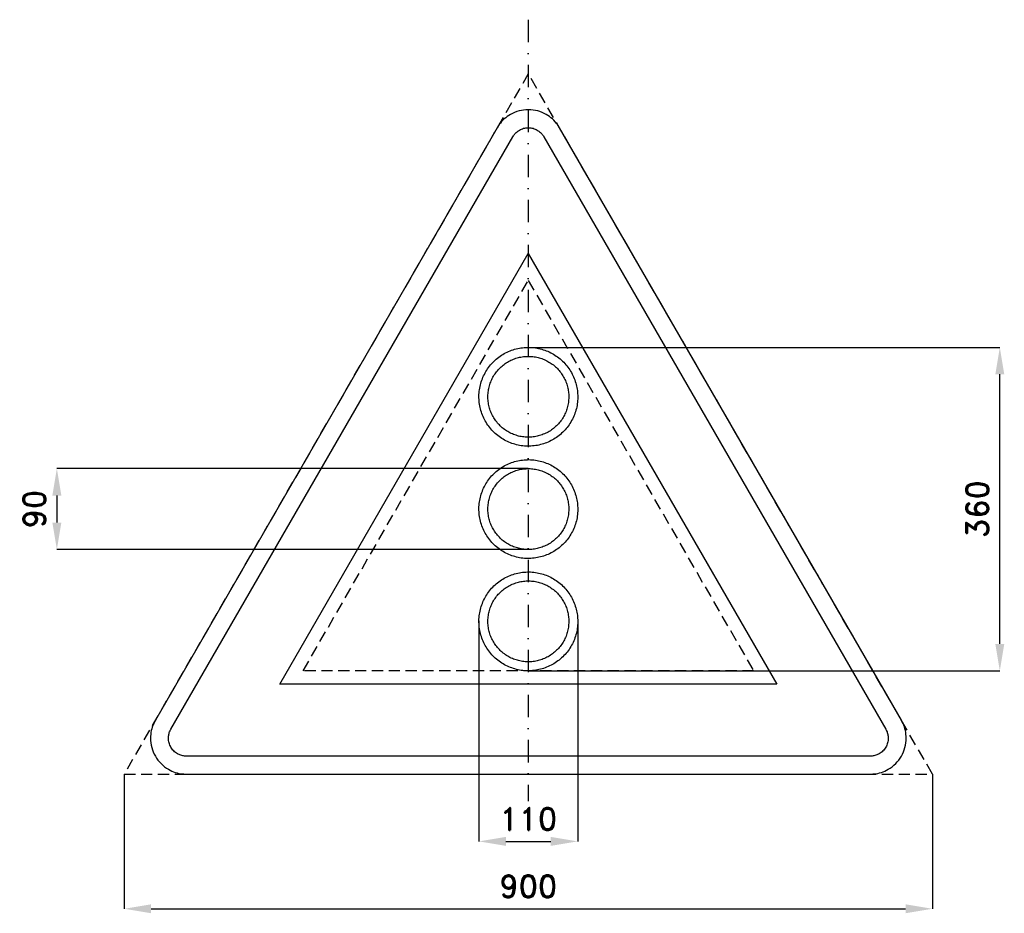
# Model space of a CAD drawing. Header units: millimetres. Extents: x -146 to 951, y -155 to 840.
import ezdxf

# ---------------------------------------------------------------- set-up
doc = ezdxf.new("R2010")
doc.units = ezdxf.units.MM
doc.header["$LTSCALE"] = 5
doc.linetypes.add('ČERCHOVANÁX2', pattern=[2, 1, -0.5, 0, -0.5])
doc.linetypes.add('ČÁRKOVANÁX2', pattern=[1.5, 1, -0.5])
doc.layers.add('Kóty', color=2, linetype='Continuous')
doc.layers.add('Značka', color=7, linetype='Continuous')
doc.styles.get("Standard").update_dxf_attribs({"font": 'romand.shx', "height": 25})
doc.dimstyles.get("Standard").update_dxf_attribs({"dimtxt": 25, "dimasz": 30, "dimexe": 0.18, "dimexo": 0.0625, "dimgap": 12.5, "dimtad": 1, "dimdec": 0, "dimzin": 0, "dimdsep": 46, "dimtxsty": 'Standard', "dimcen": 0.09, "dimadec": 0, "dimazin": 0, "dimtfac": 1, "dimtdec": 0, "dimtofl": 0, "dimtmove": 0, "dimatfit": 3, "dimfxl": 1, "dimtolj": 1, "dimtzin": 0, "dimarcsym": 0})

# ---------------------------------------------------------------- blocks, each defined once
blk = doc.blocks.new('*D0')
at = {"layer": 'Defpoints', "color": 0, "transparency": 16777216}
for p in [(365.7, 170.7), (475.7, 170), (475.7, -74.9)]:
    blk.add_point(p, dxfattribs=at)
at = {"layer": 'Kóty', "color": 0, "lineweight": -2, "transparency": 16777216}
for p, q in [((365.7, 170.7), (365.7, -75.1)), ((475.7, 169.9), (475.7, -75.1)), ((395.7, -74.9), (445.7, -74.9))]:
    blk.add_line(p, q, dxfattribs=at)
at = {"layer": 'Kóty', "color": 0, "transparency": 16777216}
for points in [[(395.7, -69.9), (395.7, -79.9), (365.7, -74.9)], [(445.7, -69.9), (445.7, -79.9), (475.7, -74.9)]]:
    blk.add_solid(points, dxfattribs=at)
at = {"layer": 'Kóty', "color": 0, "transparency": 16777216, "insert": (420.7, -49.9), "char_height": 25, "attachment_point": 5}
blk.add_mtext('\\A1;110', dxfattribs=at)
blk = doc.blocks.new('*D1')
at = {"layer": 'Defpoints', "color": 0, "transparency": 16777216}
for p in [(-29.3, 0.1), (870.7, 0.1), (870.7, -149.9)]:
    blk.add_point(p, dxfattribs=at)
at = {"layer": 'Kóty', "color": 0, "lineweight": -2, "transparency": 16777216}
for p, q in [((-29.3, 0), (-29.3, -150.1)), ((870.7, 0), (870.7, -150.1)), ((0.7, -149.9), (840.7, -149.9))]:
    blk.add_line(p, q, dxfattribs=at)
at = {"layer": 'Kóty', "color": 0, "transparency": 16777216}
for points in [[(0.7, -144.9), (0.7, -154.9), (-29.3, -149.9)], [(840.7, -144.9), (840.7, -154.9), (870.7, -149.9)]]:
    blk.add_solid(points, dxfattribs=at)
at = {"layer": 'Kóty', "color": 0, "transparency": 16777216, "insert": (420.7, -124.9), "char_height": 25, "attachment_point": 5}
blk.add_mtext('\\A1;900', dxfattribs=at)
blk = doc.blocks.new('*D2')
at = {"layer": 'Defpoints', "color": 0, "transparency": 16777216}
for p in [(421.4, 475), (945.7, 475), (420.3, 115)]:
    blk.add_point(p, dxfattribs=at)
at = {"layer": 'Kóty', "color": 0, "lineweight": -2, "transparency": 16777216}
for p, q in [((421.5, 475), (945.9, 475)), ((945.7, 145), (945.7, 445)), ((420.4, 115), (945.9, 115))]:
    blk.add_line(p, q, dxfattribs=at)
at = {"layer": 'Kóty', "color": 0, "transparency": 16777216}
for points in [[(940.7, 445), (950.7, 445), (945.7, 475)], [(940.7, 145), (950.7, 145), (945.7, 115)]]:
    blk.add_solid(points, dxfattribs=at)
at = {"layer": 'Kóty', "color": 0, "transparency": 16777216, "insert": (920.7, 295), "char_height": 25, "attachment_point": 5, "rotation": 90}
blk.add_mtext('\\A1;360', dxfattribs=at)
blk = doc.blocks.new('*D3')
at = {"layer": 'Defpoints', "color": 0, "transparency": 16777216}
for p in [(420.7, 340), (-104.3, 250), (420.1, 250)]:
    blk.add_point(p, dxfattribs=at)
at = {"layer": 'Kóty', "color": 0, "lineweight": -2, "transparency": 16777216}
for p, q in [((420.7, 340), (-104.5, 340)), ((-104.3, 310), (-104.3, 280)), ((420.1, 250), (-104.5, 250))]:
    blk.add_line(p, q, dxfattribs=at)
at = {"layer": 'Kóty', "color": 0, "transparency": 16777216}
for points in [[(-109.3, 310), (-99.3, 310), (-104.3, 340)], [(-109.3, 280), (-99.3, 280), (-104.3, 250)]]:
    blk.add_solid(points, dxfattribs=at)
at = {"layer": 'Kóty', "color": 0, "transparency": 16777216, "insert": (-129.3, 295), "char_height": 25, "attachment_point": 5, "rotation": 90}
blk.add_mtext('\\A1;90', dxfattribs=at)

msp = doc.modelspace()

# ---------------------------------------------------------------- linework, layer by layer
at = {"layer": 'Značka', "color": 6, "linetype": 'ČERCHOVANÁX2', "lineweight": 25, "ltscale": 5}
msp.add_line((420.7, 839.7), (420.7, -30.3), dxfattribs=at)
at = {"layer": 'Značka', "color": 6, "linetype": 'ČÁRKOVANÁX2', "ltscale": 2.5}
for points in [[(870.7, 0.1), (420.7, 779.5), (-29.3, 0.1)], [(169.9, 115), (420.7, 549.4), (671.5, 115)]]:
    msp.add_lwpolyline(points, close=True, dxfattribs=at)
at = {"layer": 'Značka', "color": 5}
msp.add_lwpolyline([(836.1, 60), (455.4, 719.4), (454.2, 721.2, 0.010748), (453.1, 722.9, 0.055773), (447.5, 729.2, 0.055979), (440.7, 734.1, 0.069561), (431.1, 738.1, 0.069791), (420.7, 739.4, 0.069502), (410.4, 738.1, 0.067732), (400.7, 734.1, 0.055944), (393.9, 729.2, 0.061133), (388.4, 722.9, 0.012257), (387.2, 721.2), (386.1, 719.4), (5.4, 60, 0.003576), (4.4, 58.1, 0.010722), (3.5, 56.3, 0.055711), (0.8, 48.4, 0.055985), (0, 40, 0.069591), (1.3, 29.6, 0.069767), (5.4, 20, 0.069481), (11.7, 11.7, 0.067775), (20, 5.4, 0.055964), (27.6, 1.9, 0.061097), (35.8, 0.2, 0.01224), (37.9, 0.1, 0.004081), (40, 0), (801.4, 0, 0.003581), (803.5, 0.1, 0.010743), (805.6, 0.2, 0.055797), (813.8, 1.9, 0.055991), (821.4, 5.4, 0.069582), (829.8, 11.7, 0.069787), (836.1, 20, 0.069497), (840.1, 29.6, 0.067792), (841.4, 40, 0.055928), (840.6, 48.4, 0.060939), (838, 56.3), (837.1, 58.1), (836.1, 60)], format="xyb", dxfattribs=at)
at = {"layer": 'Značka', "color": 1}
for points in [[(801.4, 20), (40, 20, -0.003586), (39, 20, -0.010756), (37.9, 20.1, -0.05582), (33.8, 20.9, -0.05597), (30, 22.7, -0.06955), (25.8, 25.8, -0.069786), (22.7, 30, -0.069503), (20.7, 34.8, -0.067814), (20, 40, -0.055933), (20.4, 44.2, -0.060881), (21.7, 48.1, -0.012187), (22.2, 49.1, -0.00406), (22.7, 50), (403.4, 709.4), (404, 710.3), (404.5, 711.2, -0.055851), (407.3, 714.3, -0.05603), (410.7, 716.7, -0.069574), (415.5, 718.8, -0.069723), (420.7, 719.4, -0.069439), (425.9, 718.8, -0.067755), (430.7, 716.7, -0.055971), (434.1, 714.3, -0.061159), (436.9, 711.2), (437.5, 710.3), (438, 709.4), (818.8, 50), (819.2, 49.1), (819.7, 48.1, -0.055637), (821, 44.2, -0.055928), (821.4, 40, -0.069571), (820.8, 34.8, -0.069825), (818.8, 30, -0.069532), (815.6, 25.8, -0.067733), (811.4, 22.7, -0.055923), (807.6, 20.9, -0.061121), (803.5, 20.1, -0.012253), (802.5, 20, -0.004086), (801.4, 20)], [(475.7, 420), (475.7, 419.6), (475.7, 419.3, -0.032166), (475.2, 412.1, -0.03572), (473.7, 405.1, -0.03667), (471.3, 398.3, -0.034749), (468, 391.9, -0.034037), (463.9, 385.9, -0.034453), (459.1, 380.6, -0.034562), (453.6, 375.9, -0.034431), (447.6, 372, -0.034392), (441.1, 368.9, -0.034422), (434.3, 366.7, -0.034423), (427.2, 365.4, -0.03441), (420, 365, -0.034414), (412.8, 365.5, -0.034422), (405.8, 367.1, -0.034418), (399, 369.4, -0.034411), (392.6, 372.7, -0.034414), (386.7, 376.8, -0.034422), (381.3, 381.6, -0.034418), (376.6, 387.1, -0.034413), (372.7, 393.1, -0.034414), (369.6, 399.6, -0.034418), (367.4, 406.5, -0.034416), (366.1, 413.5, -0.034415), (365.7, 420.7, -0.03441), (366.3, 427.9, -0.034418), (367.8, 434.9, -0.034418), (370.2, 441.7, -0.034415), (373.5, 448.1, -0.034414), (377.5, 454.1, -0.034422), (382.3, 459.4, -0.034418), (387.8, 464.1, -0.034413), (393.8, 468, -0.034412), (400.3, 471.1, -0.034416), (407.2, 473.3, -0.034421), (414.3, 474.6, -0.034419), (421.4, 475, -0.034419), (428.6, 474.5, -0.034417), (435.6, 472.9, -0.034412), (442.4, 470.6, -0.034414), (448.8, 467.3, -0.034421), (454.8, 463.2, -0.03441), (460.1, 458.4, -0.034416), (464.8, 452.9, -0.034484), (468.7, 446.9, -0.034417), (471.8, 440.4, -0.034074), (474, 433.5, -0.032794), (475.3, 426.8, -0.034265), (475.7, 420)], [(465.7, 420), (465.7, 419.7), (465.7, 419.4, -0.032161), (465.3, 413.5, -0.035725), (464, 407.8, -0.036661), (462.1, 402.2, -0.034759), (459.4, 397, -0.03404), (456.1, 392.1, -0.034451), (452.1, 387.8, -0.034556), (447.7, 383.9, -0.034423), (442.7, 380.7, -0.034387), (437.4, 378.2, -0.034424), (431.8, 376.4, -0.034429), (426, 375.3, -0.034417), (420.1, 375, -0.034409), (414.3, 375.4, -0.034416), (408.5, 376.7, -0.034414), (402.9, 378.6, -0.034415), (397.7, 381.3, -0.034419), (392.8, 384.6, -0.034423), (388.5, 388.6, -0.034419), (384.6, 393.1, -0.034419), (381.5, 398, -0.034415), (378.9, 403.3, -0.034413), (377.1, 408.9, -0.034414), (376, 414.7, -0.034417), (375.7, 420.6, -0.034409), (376.2, 426.5, -0.034416), (377.4, 432.2, -0.034412), (379.4, 437.8, -0.034413), (382, 443, -0.034419), (385.4, 447.9, -0.034423), (389.3, 452.2, -0.034419), (393.8, 456.1, -0.034419), (398.7, 459.3, -0.034415), (404, 461.8, -0.034413), (409.6, 463.6, -0.034419), (415.4, 464.7, -0.034412), (421.3, 465, -0.03442), (427.2, 464.6, -0.034414), (432.9, 463.3, -0.034417), (438.5, 461.4, -0.034418), (443.7, 458.7, -0.034418), (448.6, 455.4, -0.034412), (453, 451.4, -0.034411), (456.8, 446.9, -0.034484), (460, 442, -0.03442), (462.5, 436.7, -0.034077), (464.3, 431.1, -0.032798), (465.4, 425.6, -0.034264), (465.7, 420)]]:
    msp.add_lwpolyline(points, format="xyb", dxfattribs=at)
msp.add_lwpolyline([(143.9, 100), (420.7, 579.4), (697.5, 100), (143.9, 100)], dxfattribs=at)
at = {"layer": 'Značka', "color": 51}
for points in [[(475.7, 295), (475.7, 294.6), (475.7, 294.3, -0.032166), (475.2, 287.1, -0.03572), (473.7, 280.1, -0.03667), (471.3, 273.3, -0.034749), (468, 266.9, -0.034037), (463.9, 260.9, -0.034453), (459.1, 255.6, -0.03456), (453.6, 250.9, -0.034425), (447.6, 247, -0.03439), (441.1, 243.9, -0.034418), (434.3, 241.7, -0.034423), (427.2, 240.4, -0.034419), (420, 240, -0.034414), (412.8, 240.5, -0.034413), (405.8, 242.1, -0.034418), (399, 244.4, -0.034415), (392.6, 247.7, -0.034415), (386.7, 251.8, -0.034422), (381.3, 256.6, -0.034418), (376.6, 262.1, -0.034413), (372.7, 268.1, -0.034414), (369.6, 274.6, -0.034418), (367.4, 281.5, -0.034416), (366.1, 288.5, -0.034415), (365.7, 295.7, -0.03441), (366.3, 302.9, -0.034418), (367.8, 309.9, -0.034418), (370.2, 316.7, -0.034415), (373.5, 323.1, -0.034414), (377.5, 329.1, -0.034422), (382.3, 334.4, -0.034418), (387.8, 339.1, -0.034413), (393.8, 343, -0.034412), (400.3, 346.1, -0.034416), (407.2, 348.3, -0.034421), (414.3, 349.6, -0.034419), (421.4, 350, -0.034419), (428.6, 349.5, -0.034417), (435.6, 347.9, -0.034412), (442.4, 345.6, -0.034414), (448.8, 342.3, -0.034421), (454.8, 338.2, -0.03441), (460.1, 333.4, -0.034416), (464.8, 327.9, -0.034484), (468.7, 321.9, -0.034417), (471.8, 315.4, -0.034074), (474, 308.5, -0.032794), (475.3, 301.8, -0.034265), (475.7, 295)], [(465.7, 295), (465.7, 294.7), (465.7, 294.4, -0.032161), (465.3, 288.5, -0.035725), (464, 282.8, -0.036661), (462.1, 277.2, -0.034759), (459.4, 272, -0.03404), (456.1, 267.1, -0.034451), (452.1, 262.8, -0.034556), (447.7, 258.9, -0.034423), (442.7, 255.7, -0.034387), (437.4, 253.2, -0.034424), (431.8, 251.4, -0.034426), (426, 250.3, -0.034417), (420.1, 250, -0.034415), (414.3, 250.4, -0.034418), (408.5, 251.7, -0.034414), (402.9, 253.6, -0.034415), (397.7, 256.3, -0.034419), (392.8, 259.6, -0.034423), (388.5, 263.6, -0.034419), (384.6, 268.1, -0.034419), (381.5, 273, -0.034415), (378.9, 278.3, -0.034413), (377.1, 283.9, -0.034414), (376, 289.7, -0.034417), (375.7, 295.6, -0.034409), (376.2, 301.5, -0.034416), (377.4, 307.2, -0.034412), (379.4, 312.8, -0.034413), (382, 318, -0.034419), (385.4, 322.9, -0.034423), (389.3, 327.2, -0.034419), (393.8, 331.1, -0.034419), (398.7, 334.3, -0.034415), (404, 336.8, -0.034413), (409.6, 338.6, -0.034419), (415.4, 339.7, -0.034412), (421.3, 340, -0.03442), (427.2, 339.6, -0.034414), (432.9, 338.3, -0.034417), (438.5, 336.4, -0.034418), (443.7, 333.7, -0.034418), (448.6, 330.4, -0.034412), (453, 326.4, -0.034411), (456.8, 321.9, -0.034484), (460, 317, -0.03442), (462.5, 311.7, -0.034077), (464.3, 306.1, -0.032798), (465.4, 300.6, -0.034264), (465.7, 295)]]:
    msp.add_lwpolyline(points, format="xyb", dxfattribs=at)
at = {"layer": 'Značka', "color": 3}
for points in [[(475.7, 170), (475.7, 169.6), (475.7, 169.3, -0.032166), (475.2, 162.1, -0.035719), (473.7, 155.1, -0.03667), (471.3, 148.3, -0.034749), (468, 141.9, -0.034037), (463.9, 135.9, -0.034453), (459.1, 130.6, -0.03456), (453.6, 125.9, -0.034425), (447.6, 122, -0.03439), (441.1, 118.9, -0.034419), (434.3, 116.7, -0.034423), (427.2, 115.4, -0.034416), (420, 115, -0.034415), (412.8, 115.5, -0.034415), (405.8, 117.1, -0.034417), (399, 119.4, -0.034415), (392.6, 122.7, -0.034415), (386.7, 126.8, -0.034419), (381.3, 131.6, -0.034419), (376.6, 137.1, -0.034415), (372.7, 143.1, -0.034414), (369.6, 149.6, -0.034416), (367.4, 156.5, -0.034416), (366.1, 163.5, -0.034415), (365.7, 170.7, -0.03441), (366.3, 177.9, -0.034418), (367.8, 184.9, -0.034418), (370.2, 191.7, -0.034413), (373.5, 198.1, -0.034416), (377.5, 204.1, -0.034419), (382.3, 209.4, -0.034416), (387.8, 214.1, -0.034415), (393.8, 218, -0.034418), (400.3, 221.1, -0.034416), (407.2, 223.3, -0.034416), (414.3, 224.6, -0.034415), (421.4, 225, -0.034417), (428.6, 224.5, -0.034415), (435.6, 222.9, -0.034415), (442.4, 220.6, -0.034415), (448.8, 217.3, -0.034419), (454.8, 213.2, -0.034407), (460.1, 208.4, -0.034415), (464.8, 202.9, -0.034484), (468.7, 196.9, -0.034418), (471.8, 190.4, -0.034074), (474, 183.5, -0.032793), (475.3, 176.8, -0.034265), (475.7, 170)], [(465.7, 170), (465.7, 169.7), (465.7, 169.4, -0.03216), (465.3, 163.5, -0.035725), (464, 157.8, -0.036663), (462.1, 152.2, -0.034758), (459.4, 147, -0.034039), (456.1, 142.1, -0.034451), (452.1, 137.8, -0.034558), (447.7, 133.9, -0.034427), (442.7, 130.7, -0.034387), (437.4, 128.2, -0.034417), (431.8, 126.4, -0.034426), (426, 125.3, -0.034417), (420.1, 125, -0.034415), (414.3, 125.4, -0.034418), (408.5, 126.7, -0.034419), (402.9, 128.6, -0.034417), (397.7, 131.3, -0.034415), (392.8, 134.6, -0.034417), (388.5, 138.6, -0.034419), (384.6, 143.1, -0.034417), (381.5, 148, -0.034414), (378.9, 153.3, -0.034414), (377.1, 158.9, -0.034415), (376, 164.7, -0.034418), (375.7, 170.6, -0.034409), (376.2, 176.5, -0.034415), (377.4, 182.2, -0.034413), (379.4, 187.8, -0.034415), (382, 193, -0.034421), (385.4, 197.9, -0.034419), (389.3, 202.2, -0.034417), (393.8, 206.1, -0.034419), (398.7, 209.3, -0.034418), (404, 211.8, -0.034418), (409.6, 213.6, -0.034417), (415.4, 214.7, -0.034417), (421.3, 215, -0.034417), (427.2, 214.6, -0.034419), (432.9, 213.3, -0.034412), (438.5, 211.4, -0.034416), (443.7, 208.7, -0.034414), (448.6, 205.4, -0.034406), (453, 201.4, -0.034415), (456.8, 196.9, -0.034483), (460, 192, -0.034421), (462.5, 186.7, -0.034075), (464.3, 181.1, -0.032799), (465.4, 175.6, -0.034264), (465.7, 170)]]:
    msp.add_lwpolyline(points, format="xyb", dxfattribs=at)

# ---------------------------------------------------------------- dimensions: what is measured, and where the dimension line sits
at = {"layer": 'Kóty'}
for base, p1, p2, picture, middle in [((945.7, 475), (420.3, 115), (421.4, 475), '*D2', (920.7, 295)), ((-104.3, 250), (420.7, 340), (420.1, 250), '*D3', (-129.3, 295))]:
    dim = msp.add_linear_dim(base=base, p1=p1, p2=p2, angle=90, dimstyle='Standard', dxfattribs=at)
    dim.commit()
    dim.dimension.update_dxf_attribs({"geometry": picture, "text_midpoint": middle})
for base, p1, p2, picture, middle in [((475.7, -74.9), (365.7, 170.7), (475.7, 170), '*D0', (420.7, -49.9)), ((870.7, -149.9), (-29.3, 0.1), (870.7, 0.1), '*D1', (420.7, -124.9))]:
    dim = msp.add_linear_dim(base=base, p1=p1, p2=p2, dimstyle='Standard', dxfattribs=at)
    dim.commit()
    dim.dimension.update_dxf_attribs({"geometry": picture, "text_midpoint": middle})

doc.saveas('drawing.dxf')
